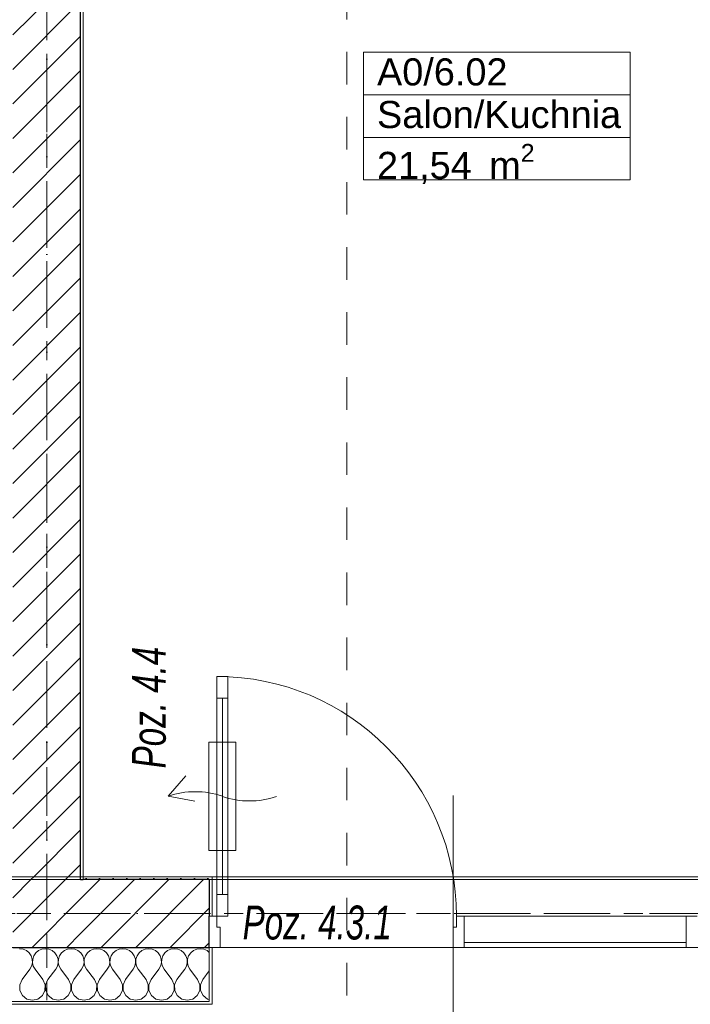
# Model space of a CAD drawing. Header units: millimetres. Extents: x -52968 to 399385, y -141133 to 110561.
# Tile 97 of 146: x 77905 to 80380, y -117378 to -113746. Entities that reach past the tile are written whole.
import ezdxf

# ---------------------------------------------------------------- set-up
doc = ezdxf.new("R2010")
doc.units = ezdxf.units.MM
for name, pattern in [('SIM-Wegliniec-21.07.2025-Parter$0$Kropki i Kreski', [360, 180, -90, 0, -90]), ('SIM-Wegliniec-21.07.2025-Parter$0$Przerywana', [240, 120, -120]), ('SIM-Wegliniec-21.07.2025-Parter$0$Przerywana długa', [390, 250, -140]), ('SIM-Wegliniec-21.07.2025-Parter$0$Przerywana podwójnie', [295, 125, -50, 70, -50])]:
    doc.linetypes.add(name, pattern=pattern)
doc.layers.add('_xref', color=250, linetype='Continuous')
for name, color, linetype, lineweight in [('SIM-Wegliniec-21.07.2025-Parter$0$A-Przekroje_Nr_pióra__5', 250, 'Continuous', 0), ('SIM-Wegliniec-21.07.2025-Parter$0$Nowe_A-Balkony_Nr_pióra__89', 250, 'Continuous', 0), ('SIM-Wegliniec-21.07.2025-Parter$0$Nowe_A-Belki-Wieniec_Nr_pióra__69', 250, 'Continuous', 0), ('SIM-Wegliniec-21.07.2025-Parter$0$Nowe_A-Belki-Wieniec_Nr_pióra__90', 250, 'Continuous', 0), ('SIM-Wegliniec-21.07.2025-Parter$0$Nowe_A-Konstrukcja Opis_Nr_pióra__58', 250, 'Continuous', 0), ('SIM-Wegliniec-21.07.2025-Parter$0$Nowe_A-Osi_Nr_pióra__20', 250, 'Continuous', 0), ('SIM-Wegliniec-21.07.2025-Parter$0$Nowe_A-Posadzki_Nr_pióra__89', 250, 'Continuous', 0), ('SIM-Wegliniec-21.07.2025-Parter$0$Nowe_A-Płyta-Grunt_Nr_pióra__89', 250, 'Continuous', 0), ('SIM-Wegliniec-21.07.2025-Parter$0$Nowe_A-Strefy-Parter_Nr_pióra__94', 250, 'Continuous', 0), ('SIM-Wegliniec-21.07.2025-Parter$0$Nowe_A-Ściany-Wewnętrzne', 250, 'Continuous', 0), ('SIM-Wegliniec-21.07.2025-Parter$0$Nowe_A-Ściany-Wewnętrzne_Nr_pióra__27', 250, 'Continuous', 0), ('SIM-Wegliniec-21.07.2025-Parter$0$Nowe_A-Ściany-Wewnętrzne_Nr_pióra__47', 250, 'Continuous', 0), ('SIM-Wegliniec-21.07.2025-Parter$0$Nowe_A-Ściany-Zewnętrzne', 250, 'Continuous', 0), ('SIM-Wegliniec-21.07.2025-Parter$0$Nowe_A-Ściany-Zewnętrzne_Nr_pióra__174', 250, 'Continuous', 0), ('SIM-Wegliniec-21.07.2025-Parter$0$Nowe_A-Ściany-Zewnętrzne_Nr_pióra__27', 250, 'Continuous', 0), ('SIM-Wegliniec-21.07.2025-Parter$0$Nowe_A-Ściany-Zewnętrzne_Nr_pióra__47', 250, 'Continuous', 0), ('SIM-Wegliniec-21.07.2025-Parter$0$Nowe_A-Ściany-Zewnętrzne_Nr_pióra__67', 250, 'Continuous', 0), ('SIM-Wegliniec-21.07.2025-Parter$0$Nowe_Drzwi Archicad_Nr_pióra__20', 250, 'Continuous', 0), ('SIM-Wegliniec-21.07.2025-Parter$0$Nowe_Drzwi Archicad_Nr_pióra__23', 250, 'Continuous', 0), ('SIM-Wegliniec-21.07.2025-Parter$0$Nowe_Drzwi Archicad_Nr_pióra__27', 250, 'Continuous', 0), ('SIM-Wegliniec-21.07.2025-Parter$0$Nowe_Drzwi Archicad_Nr_pióra__3', 250, 'Continuous', 0), ('SIM-Wegliniec-21.07.2025-Parter$0$Nowe_Drzwi Archicad_Nr_pióra__47', 250, 'Continuous', 0), ('SIM-Wegliniec-21.07.2025-Parter$0$Nowe_Metryczki pomieszczeń Archicada_Nr_pióra__6', 250, 'Continuous', 0), ('SIM-Wegliniec-21.07.2025-Parter$0$Nowe_Znaczniki drzwi Archicada_Nr_pióra__45', 250, 'Continuous', 0), ('SIM-Wegliniec-21.07.2025-Parter$0$Nowe_Znaczniki drzwi Archicada_Nr_pióra__7', 250, 'Continuous', 0)]:
    doc.layers.add(name, color=color, linetype=linetype, lineweight=lineweight)
doc.styles.add('SIM-Wegliniec-21.07.2025-Parter$0$STYL_AUTOMATYCZNY_1', font='arial.ttf')
doc.styles.add('SIM-Wegliniec-21.07.2025-Parter$0$STYL_AUTOMATYCZNY_2', font='arial.ttf')
doc.styles.add('SIM-Wegliniec-21.07.2025-Parter$0$STYL_AUTOMATYCZNY_6', font='arial.ttf', dxfattribs={"width": 0.7})
pattern_1 = [(0, (0, 0), (0, 86.60254), [0, -50]), (0, (25, 43.3), (0, 86.60254), [0, -50])]
pattern_2 = [(45, (0, 0), (-63.63961, 63.63961), [])]

# ---------------------------------------------------------------- blocks, each defined once
blk = doc.blocks.new('SIM-Wegliniec-21.07.2025-Parter')
at = {"layer": 'SIM-Wegliniec-21.07.2025-Parter$0$Nowe_A-Ściany-Wewnętrzne', "linetype": 'Continuous', "lineweight": 0}
h = blk.add_hatch(dxfattribs=at)
h.set_pattern_fill('Bloczki_ceramiczne', color=256, style=0, pattern_type=2)
h.set_pattern_definition(pattern_2)
h.paths.add_polyline_path([(77880.1, -113082.6), (77880.1, -116907.6), (78130.1, -116907.6), (78130.1, -113082.6)])
at = {"layer": 'SIM-Wegliniec-21.07.2025-Parter$0$Nowe_A-Ściany-Wewnętrzne', "linetype": 'Continuous', "lineweight": 0, "true_color": 0x000000}
h = blk.add_hatch(dxfattribs=at)
h.set_pattern_fill('Tynk', color=18, style=0, pattern_type=2)
h.set_pattern_definition(pattern_1)
h.paths.add_polyline_path([(78130.1, -113082.6), (78130.1, -116907.6), (78140.1, -116907.6), (78140.1, -113082.6)])
at = {"layer": 'SIM-Wegliniec-21.07.2025-Parter$0$Nowe_A-Ściany-Wewnętrzne', "linetype": 'Continuous', "lineweight": 0}
h = blk.add_hatch(dxfattribs=at)
h.set_pattern_fill('Bloczki_ceramiczne', color=256, style=0, pattern_type=2)
h.set_pattern_definition(pattern_2)
h.paths.add_polyline_path([(78130.1, -116907.6), (77880.1, -116907.6), (77880.1, -116917.6), (78130.1, -116917.6)])
at = {"layer": 'SIM-Wegliniec-21.07.2025-Parter$0$Nowe_A-Ściany-Wewnętrzne', "linetype": 'Continuous', "lineweight": 0, "true_color": 0x000000}
h = blk.add_hatch(dxfattribs=at)
h.set_pattern_fill('Tynk', color=18, style=0, pattern_type=2)
h.set_pattern_definition(pattern_1)
h.paths.add_polyline_path([(78140.1, -116907.6), (78130.1, -116907.6), (78130.1, -116917.6), (78140.1, -116917.6)])
at = {"layer": 'SIM-Wegliniec-21.07.2025-Parter$0$Nowe_A-Ściany-Zewnętrzne', "linetype": 'Continuous', "lineweight": 0}
h = blk.add_hatch(dxfattribs=at)
h.set_pattern_fill('Bloczki_ceramiczne', color=256, style=0, pattern_type=2)
h.set_pattern_definition(pattern_2)
h.paths.add_polyline_path([(78130.1, -116917.6), (77880.1, -116917.6), (77880.1, -117167.6), (78130.1, -117167.6)])
h = blk.add_hatch(dxfattribs=at)
h.set_pattern_fill('Bloczki_ceramiczne', color=256, style=0, pattern_type=2)
h.set_pattern_definition(pattern_2)
h.paths.add_polyline_path([(78130.1, -116917.6), (78130.1, -117167.6), (78605.1, -117167.6), (78605.1, -117052.6), (78605.1, -116917.6)])
h = blk.add_hatch(dxfattribs=at)
h.set_pattern_fill('Tynk', color=256, style=0, pattern_type=2)
h.set_pattern_definition(pattern_1)
h.paths.add_polyline_path([(78605.1, -116907.6), (78140.1, -116907.6), (78140.1, -116917.6), (78605.1, -116917.6)])
at = {"layer": 'SIM-Wegliniec-21.07.2025-Parter$0$Nowe_A-Ściany-Zewnętrzne', "linetype": 'Continuous', "lineweight": 0, "true_color": 0x000000}
h = blk.add_hatch(dxfattribs=at)
h.set_pattern_fill('Tynk', color=18, style=0, pattern_type=2)
h.set_pattern_definition(pattern_1)
h.paths.add_polyline_path([(78605.1, -116907.6), (78605.1, -116917.6), (78605.1, -117052.6), (78615.1, -117052.6), (78615.1, -116907.6)])
h = blk.add_hatch(dxfattribs=at)
h.set_pattern_fill('Tynk', color=18, style=0, pattern_type=2)
h.set_pattern_definition(pattern_1)
h.paths.add_polyline_path([(78615.1, -117377.6), (78615.1, -117167.6), (78605.1, -117167.6), (78605.1, -117367.6), (78605.1, -117377.6)])
h = blk.add_hatch(dxfattribs=at)
h.set_pattern_fill('Tynk', color=18, style=0, pattern_type=2)
h.set_pattern_definition(pattern_1)
h.paths.add_polyline_path([(77405.1, -117367.6), (77405.1, -117377.6), (78605.1, -117377.6), (78605.1, -117367.6)])
at = {"layer": 'SIM-Wegliniec-21.07.2025-Parter$0$A-Przekroje_Nr_pióra__5', "linetype": 'SIM-Wegliniec-21.07.2025-Parter$0$Przerywana', "lineweight": 13}
blk.add_line((79112.8, -97065.2), (79112.8, -119875.2), dxfattribs=at)
at = {"layer": 'SIM-Wegliniec-21.07.2025-Parter$0$Nowe_A-Balkony_Nr_pióra__89', "linetype": 'Continuous', "lineweight": 13, "flags": 128}
blk.add_lwpolyline([(91030.1, -117167.6), (91030.1, -118877.6), (64980.1, -118877.6), (64980.1, -117167.6)], close=True, dxfattribs=at)
at = {"layer": 'SIM-Wegliniec-21.07.2025-Parter$0$Nowe_A-Belki-Wieniec_Nr_pióra__69', "linetype": 'SIM-Wegliniec-21.07.2025-Parter$0$Kropki i Kreski', "lineweight": 13}
for p, q in [((78005.1, -117042.6), (78005.1, -109542.6)), ((65105.1, -117042.6), (90905.1, -117042.6))]:
    blk.add_line(p, q, dxfattribs=at)
at = {"layer": 'SIM-Wegliniec-21.07.2025-Parter$0$Nowe_A-Belki-Wieniec_Nr_pióra__90', "linetype": 'SIM-Wegliniec-21.07.2025-Parter$0$Przerywana długa', "lineweight": 13}
for p, q in [((78130.1, -116917.6), (78130.1, -109667.6)), ((78130.1, -116917.6), (83880.1, -116917.6)), ((64980.1, -117167.6), (91030.1, -117167.6))]:
    blk.add_line(p, q, dxfattribs=at)
at = {"layer": 'SIM-Wegliniec-21.07.2025-Parter$0$Nowe_A-Osi_Nr_pióra__20', "linetype": 'SIM-Wegliniec-21.07.2025-Parter$0$Przerywana podwójnie', "lineweight": 13}
for p, q in [((78005.1, -95582.5), (78005.1, -117792.3)), ((63144.7, -117042.6), (90961.9, -117042.6))]:
    blk.add_line(p, q, dxfattribs=at)
at = {"layer": 'SIM-Wegliniec-21.07.2025-Parter$0$Nowe_A-Posadzki_Nr_pióra__89', "linetype": 'Continuous', "lineweight": 13, "flags": 128}
blk.add_lwpolyline([(72130.1, -116907.6), (84130.1, -116907.6), (84130.1, -109417.6), (72130.1, -109417.6), (72130.1, -109667.6), (74550.1, -109667.6), (74550.1, -112537.6), (72130.1, -112537.6), (72130.1, -109667.6)], close=True, dxfattribs=at)
at = {"layer": 'SIM-Wegliniec-21.07.2025-Parter$0$Nowe_A-Płyta-Grunt_Nr_pióra__89', "linetype": 'Continuous', "lineweight": 13, "flags": 128}
blk.add_lwpolyline([(65230.1, -116917.6), (90780.1, -116917.6), (90780.1, -99167.6), (65230.1, -99167.6)], close=True, dxfattribs=at)
at = {"layer": 'SIM-Wegliniec-21.07.2025-Parter$0$Nowe_A-Strefy-Parter_Nr_pióra__94', "linetype": 'Continuous', "lineweight": 13, "flags": 128}
blk.add_lwpolyline([(78140.1, -116907.6), (81335.1, -116907.6), (81335.1, -112777.6), (82035.1, -112777.6), (82035.1, -111477.6), (80575.1, -111477.6), (80200.1, -111477.6), (80200.1, -109677.6), (78945.4, -109677.6), (78945.4, -110102.6), (78140.1, -110102.6), (78140.2, -112957.6), (78740.2, -112957.6), (78740.2, -113092.6), (78140.1, -113092.6)], close=True, dxfattribs=at)
at = {"layer": 'SIM-Wegliniec-21.07.2025-Parter$0$Nowe_A-Ściany-Wewnętrzne_Nr_pióra__27', "linetype": 'Continuous', "lineweight": 25}
blk.add_line((78130.1, -116907.6), (78130.1, -113082.6), dxfattribs=at)
at = {"layer": 'SIM-Wegliniec-21.07.2025-Parter$0$Nowe_A-Ściany-Wewnętrzne_Nr_pióra__47', "linetype": 'Continuous', "lineweight": 15, "flags": 128}
blk.add_lwpolyline([(78140.1, -116907.6), (78140.1, -113082.6)], dxfattribs=at)
at = {"layer": 'SIM-Wegliniec-21.07.2025-Parter$0$Nowe_A-Ściany-Zewnętrzne_Nr_pióra__174', "linetype": 'Continuous', "lineweight": 5}
for p, q in [((77917.8, -117174.2), (77904.8, -117172.4)), ((77929.8, -117179.5), (77917.8, -117174.2)), ((77987, -117174.2), (77975, -117179.5)), ((78000, -117172.4), (77987, -117174.2)), ((78013, -117174.2), (78000, -117172.4)), ((78025, -117179.5), (78013, -117174.2)), ((78082.2, -117174.2), (78070.2, -117179.5)), ((78095.2, -117172.4), (78082.2, -117174.2)), ((78108.3, -117174.2), (78095.2, -117172.4)), ((78120.3, -117179.5), (78108.3, -117174.2)), ((78177.5, -117174.2), (78165.4, -117179.5)), ((78190.5, -117172.4), (78177.5, -117174.2)), ((78203.5, -117174.2), (78190.5, -117172.4)), ((78215.5, -117179.5), (78203.5, -117174.2)), ((78272.7, -117174.2), (78260.7, -117179.5)), ((78285.7, -117172.4), (78272.7, -117174.2)), ((78298.7, -117174.2), (78285.7, -117172.4)), ((78310.7, -117179.5), (78298.7, -117174.2)), ((78367.9, -117174.2), (78355.9, -117179.5)), ((78381, -117172.4), (78367.9, -117174.2)), ((78394, -117174.2), (78381, -117172.4)), ((78406, -117179.5), (78394, -117174.2)), ((78463.2, -117174.2), (78451.2, -117179.5)), ((78476.2, -117172.4), (78463.2, -117174.2)), ((78489.2, -117174.2), (78476.2, -117172.4)), ((78501.2, -117179.5), (78489.2, -117174.2)), ((78558.4, -117174.2), (78546.4, -117179.5)), ((78571.4, -117172.4), (78558.4, -117174.2)), ((78584.4, -117174.2), (78571.4, -117172.4)), ((78596.5, -117179.5), (78584.4, -117174.2)), ((77939.9, -117187.9), (77929.8, -117179.5)), ((77947.4, -117198.7), (77939.9, -117187.9)), ((77951.6, -117211.1), (77947.4, -117198.7)), ((77952.2, -117224.3), (77951.6, -117211.1)), ((77953.2, -117211.1), (77952.6, -117224.3)), ((77957.4, -117198.7), (77953.2, -117211.1)), ((77964.8, -117187.9), (77957.4, -117198.7)), ((77975, -117179.5), (77964.8, -117187.9)), ((78035.2, -117187.9), (78025, -117179.5)), ((78042.6, -117198.7), (78035.2, -117187.9)), ((78046.8, -117211.1), (78042.6, -117198.7)), ((78047.4, -117224.3), (78046.8, -117211.1)), ((78048.4, -117211.1), (78047.8, -117224.3)), ((78052.6, -117198.7), (78048.4, -117211.1)), ((78060.1, -117187.9), (78052.6, -117198.7)), ((78070.2, -117179.5), (78060.1, -117187.9)), ((78130.4, -117187.9), (78120.3, -117179.5)), ((78137.8, -117198.7), (78130.4, -117187.9)), ((78142, -117211.1), (78137.8, -117198.7)), ((78142.7, -117224.3), (78142, -117211.1)), ((78143.7, -117211.1), (78143, -117224.3)), ((78147.9, -117198.7), (78143.7, -117211.1)), ((78155.3, -117187.9), (78147.9, -117198.7)), ((78165.4, -117179.5), (78155.3, -117187.9)), ((78225.6, -117187.9), (78215.5, -117179.5)), ((78233.1, -117198.7), (78225.6, -117187.9)), ((78237.3, -117211.1), (78233.1, -117198.7)), ((78237.9, -117224.3), (78237.3, -117211.1)), ((78238.9, -117211.1), (78238.3, -117224.3)), ((78243.1, -117198.7), (78238.9, -117211.1)), ((78250.6, -117187.9), (78243.1, -117198.7)), ((78260.7, -117179.5), (78250.6, -117187.9)), ((78320.9, -117187.9), (78310.7, -117179.5)), ((78328.3, -117198.7), (78320.9, -117187.9)), ((78332.5, -117211.1), (78328.3, -117198.7)), ((78333.1, -117224.3), (78332.5, -117211.1)), ((78334.2, -117211.1), (78333.5, -117224.3)), ((78338.4, -117198.7), (78334.2, -117211.1)), ((78345.8, -117187.9), (78338.4, -117198.7)), ((78355.9, -117179.5), (78345.8, -117187.9)), ((78416.1, -117187.9), (78406, -117179.5)), ((78423.5, -117198.7), (78416.1, -117187.9)), ((78427.7, -117211.1), (78423.5, -117198.7)), ((78428.4, -117224.3), (78427.7, -117211.1)), ((78429.4, -117211.1), (78428.8, -117224.3)), ((78433.6, -117198.7), (78429.4, -117211.1)), ((78441, -117187.9), (78433.6, -117198.7)), ((78451.2, -117179.5), (78441, -117187.9)), ((78511.3, -117187.9), (78501.2, -117179.5)), ((78518.8, -117198.7), (78511.3, -117187.9)), ((78523, -117211.1), (78518.8, -117198.7)), ((78523.6, -117224.3), (78523, -117211.1)), ((78524.6, -117211.1), (78524, -117224.3)), ((78528.8, -117198.7), (78524.6, -117211.1)), ((78536.3, -117187.9), (78528.8, -117198.7)), ((78546.4, -117179.5), (78536.3, -117187.9)), ((78605.1, -117186.6), (78596.5, -117179.5)), ((77914.3, -117286.6), (77942.9, -117248.6)), ((77942.9, -117248.6), (77949.2, -117237.1)), ((77949.2, -117237.1), (77952.2, -117224.3)), ((77952.6, -117224.3), (77955.5, -117237.1)), ((77955.5, -117237.1), (77961.9, -117248.6)), ((77990.5, -117286.6), (77961.9, -117248.6)), ((78009.5, -117286.6), (78038.1, -117248.6)), ((78038.1, -117248.6), (78044.5, -117237.1)), ((78044.5, -117237.1), (78047.4, -117224.3)), ((78047.8, -117224.3), (78050.8, -117237.1)), ((78050.8, -117237.1), (78057.1, -117248.6)), ((78085.7, -117286.6), (78057.1, -117248.6)), ((78104.8, -117286.6), (78133.3, -117248.6)), ((78133.3, -117248.6), (78139.7, -117237.1)), ((78139.7, -117237.1), (78142.7, -117224.3)), ((78143, -117224.3), (78146, -117237.1)), ((78146, -117237.1), (78152.4, -117248.6)), ((78181, -117286.6), (78152.4, -117248.6)), ((78200, -117286.6), (78228.6, -117248.6)), ((78228.6, -117248.6), (78234.9, -117237.1)), ((78234.9, -117237.1), (78237.9, -117224.3)), ((78238.3, -117224.3), (78241.3, -117237.1)), ((78241.3, -117237.1), (78247.6, -117248.6)), ((78276.2, -117286.6), (78247.6, -117248.6)), ((78295.2, -117286.6), (78323.8, -117248.6)), ((78323.8, -117248.6), (78330.2, -117237.1)), ((78330.2, -117237.1), (78333.1, -117224.3)), ((78333.5, -117224.3), (78336.5, -117237.1)), ((78336.5, -117237.1), (78342.9, -117248.6)), ((78371.4, -117286.6), (78342.9, -117248.6)), ((78390.5, -117286.6), (78419, -117248.6)), ((78419, -117248.6), (78425.4, -117237.1)), ((78425.4, -117237.1), (78428.4, -117224.3)), ((78428.8, -117224.3), (78431.7, -117237.1)), ((78431.7, -117237.1), (78438.1, -117248.6)), ((78466.7, -117286.6), (78438.1, -117248.6)), ((78485.7, -117286.6), (78514.3, -117248.6)), ((78514.3, -117248.6), (78520.6, -117237.1)), ((78520.6, -117237.1), (78523.6, -117224.3)), ((78524, -117224.3), (78527, -117237.1)), ((78527, -117237.1), (78533.3, -117248.6)), ((78561.9, -117286.6), (78533.3, -117248.6)), ((77914.3, -117286.6), (77905.7, -117305.7)), ((77999, -117305.7), (77990.5, -117286.6)), ((78009.5, -117286.6), (78001, -117305.7)), ((78094.3, -117305.7), (78085.7, -117286.6)), ((78104.8, -117286.6), (78096.2, -117305.7)), ((78189.5, -117305.7), (78181, -117286.6)), ((78200, -117286.6), (78191.4, -117305.7)), ((78284.8, -117305.7), (78276.2, -117286.6)), ((78295.2, -117286.6), (78286.7, -117305.7)), ((78380, -117305.7), (78371.4, -117286.6)), ((78390.5, -117286.6), (78381.9, -117305.7)), ((78475.2, -117305.7), (78466.7, -117286.6)), ((78485.7, -117286.6), (78477.1, -117305.7)), ((78570.5, -117305.7), (78561.9, -117286.6)), ((78581, -117286.6), (78572.4, -117305.7)), ((78581, -117286.6), (78605.1, -117254.5)), ((77905.7, -117305.7), (77906.2, -117326.6)), ((77998.6, -117326.6), (77999, -117305.7)), ((78001, -117305.7), (78001.4, -117326.6)), ((78093.8, -117326.6), (78094.3, -117305.7)), ((78096.2, -117305.7), (78096.6, -117326.6)), ((78189.1, -117326.6), (78189.5, -117305.7)), ((78191.4, -117305.7), (78191.9, -117326.6)), ((78284.3, -117326.6), (78284.8, -117305.7)), ((78286.7, -117305.7), (78287.1, -117326.6)), ((78379.6, -117326.6), (78380, -117305.7)), ((78381.9, -117305.7), (78382.3, -117326.6)), ((78474.8, -117326.6), (78475.2, -117305.7)), ((78477.1, -117305.7), (78477.6, -117326.6)), ((78570, -117326.6), (78570.5, -117305.7)), ((78572.4, -117305.7), (78572.8, -117326.6)), ((77906.2, -117326.6), (77915.5, -117345.3)), ((77915.5, -117345.3), (77932, -117358.2)), ((77932, -117358.2), (77952.4, -117362.8)), ((77952.4, -117362.8), (77972.8, -117358.2)), ((77972.8, -117358.2), (77989.3, -117345.3)), ((77989.3, -117345.3), (77998.6, -117326.6)), ((78001.4, -117326.6), (78010.7, -117345.3)), ((78010.7, -117345.3), (78027.2, -117358.2)), ((78027.2, -117358.2), (78047.6, -117362.8)), ((78047.6, -117362.8), (78068, -117358.2)), ((78068, -117358.2), (78084.5, -117345.3)), ((78084.5, -117345.3), (78093.8, -117326.6)), ((78096.6, -117326.6), (78106, -117345.3)), ((78106, -117345.3), (78122.5, -117358.2)), ((78122.5, -117358.2), (78142.9, -117362.8)), ((78142.9, -117362.8), (78163.3, -117358.2)), ((78163.3, -117358.2), (78179.7, -117345.3)), ((78179.7, -117345.3), (78189.1, -117326.6)), ((78191.9, -117326.6), (78201.2, -117345.3)), ((78201.2, -117345.3), (78217.7, -117358.2)), ((78217.7, -117358.2), (78238.1, -117362.8)), ((78238.1, -117362.8), (78258.5, -117358.2)), ((78258.5, -117358.2), (78275, -117345.3)), ((78275, -117345.3), (78284.3, -117326.6)), ((78287.1, -117326.6), (78296.5, -117345.3)), ((78296.5, -117345.3), (78312.9, -117358.2)), ((78312.9, -117358.2), (78333.3, -117362.8)), ((78333.3, -117362.8), (78353.7, -117358.2)), ((78353.7, -117358.2), (78370.2, -117345.3)), ((78370.2, -117345.3), (78379.6, -117326.6)), ((78382.3, -117326.6), (78391.7, -117345.3)), ((78391.7, -117345.3), (78408.2, -117358.2)), ((78408.2, -117358.2), (78428.6, -117362.8)), ((78428.6, -117362.8), (78449, -117358.2)), ((78449, -117358.2), (78465.4, -117345.3)), ((78465.4, -117345.3), (78474.8, -117326.6)), ((78477.6, -117326.6), (78486.9, -117345.3)), ((78486.9, -117345.3), (78503.4, -117358.2)), ((78503.4, -117358.2), (78523.8, -117362.8)), ((78523.8, -117362.8), (78544.2, -117358.2)), ((78544.2, -117358.2), (78560.7, -117345.3)), ((78560.7, -117345.3), (78570, -117326.6)), ((78572.8, -117326.6), (78582.2, -117345.3)), ((78582.2, -117345.3), (78598.6, -117358.2)), ((78598.6, -117358.2), (78605.1, -117359.7))]:
    blk.add_line(p, q, dxfattribs=at)
at = {"layer": 'SIM-Wegliniec-21.07.2025-Parter$0$Nowe_A-Ściany-Zewnętrzne_Nr_pióra__27', "linetype": 'Continuous', "lineweight": 25}
for p, q in [((78130.1, -116917.6), (78130.1, -116907.6)), ((78130.1, -116917.6), (78140.1, -116917.6)), ((78130.1, -116917.6), (78140.1, -116917.6)), ((78605.1, -116917.6), (78140.1, -116917.6)), ((78605.1, -116917.6), (78605.1, -117052.6)), ((78605.1, -117167.6), (78605.1, -117052.6)), ((77880.1, -117167.6), (78130.1, -117167.6)), ((78130.1, -117167.6), (78605.1, -117167.6))]:
    blk.add_line(p, q, dxfattribs=at)
at = {"layer": 'SIM-Wegliniec-21.07.2025-Parter$0$Nowe_A-Ściany-Zewnętrzne_Nr_pióra__47', "linetype": 'Continuous', "lineweight": 15}
for p, q in [((78140.1, -116917.6), (78140.1, -116907.6)), ((78140.1, -116917.6), (78140.1, -116907.6)), ((78605.1, -116907.6), (78615.1, -116907.6)), ((78615.1, -117052.6), (78615.1, -116907.6)), ((78605.1, -117052.6), (78615.1, -117052.6)), ((78605.1, -117167.6), (78615.1, -117167.6)), ((78615.1, -117167.6), (78615.1, -117377.6)), ((78605.1, -117377.6), (78615.1, -117377.6))]:
    blk.add_line(p, q, dxfattribs=at)
at = {"layer": 'SIM-Wegliniec-21.07.2025-Parter$0$Nowe_A-Ściany-Zewnętrzne_Nr_pióra__47', "linetype": 'Continuous', "lineweight": 15, "flags": 128}
for points in [[(78605.1, -116907.6), (78140.1, -116907.6)], [(77405.1, -117377.6), (78605.1, -117377.6)]]:
    blk.add_lwpolyline(points, dxfattribs=at)
at = {"layer": 'SIM-Wegliniec-21.07.2025-Parter$0$Nowe_A-Ściany-Zewnętrzne_Nr_pióra__67', "linetype": 'Continuous', "lineweight": 13}
for p, q in [((78605.1, -117367.6), (78605.1, -117167.6)), ((77405.1, -117367.6), (78605.1, -117367.6))]:
    blk.add_line(p, q, dxfattribs=at)
at = {"layer": 'SIM-Wegliniec-21.07.2025-Parter$0$Nowe_Drzwi Archicad_Nr_pióra__20', "linetype": 'Continuous', "lineweight": 13}
for p, q in [((78703.1, -116410.6), (78603.1, -116410.6)), ((78603.1, -116410.6), (78603.1, -116810.6)), ((78703.1, -116810.6), (78703.1, -116410.6)), ((78453.1, -116610.6), (78518.1, -116534.6)), ((78453.1, -116610.6), (78551.4, -116628.9)), ((78603.1, -116810.6), (78703.1, -116810.6))]:
    blk.add_line(p, q, dxfattribs=at)
for centre, start, end in [((78553.1, -116893.4), 70.5288, 109.4712), ((78753.1, -116327.8), 250.5288, 289.4712)]:
    blk.add_arc(centre, 300, start, end, dxfattribs=at)
at = {"layer": 'SIM-Wegliniec-21.07.2025-Parter$0$Nowe_Drzwi Archicad_Nr_pióra__23', "linetype": 'Continuous', "lineweight": 15}
for p, q in [((78605.1, -117167.6), (78605.1, -117052.6)), ((78605.1, -117052.6), (78633.1, -117052.6)), ((78633.1, -117052.6), (78633.1, -117092.6)), ((79517.1, -117092.6), (79517.1, -117052.6)), ((79517.1, -117052.6), (79545.1, -117052.6)), ((80365.1, -117052.6), (79545.1, -117052.6)), ((79545.1, -117052.6), (79545.1, -117167.6)), ((79545.1, -117052.6), (79545.1, -117167.6)), ((79545.1, -117052.6), (80365.1, -117052.6)), ((80365.1, -117167.6), (80365.1, -117052.6)), ((80365.1, -117167.6), (80365.1, -117052.6)), ((80365.1, -117052.6), (80405.1, -117052.6)), ((78633.1, -117092.6), (78645.1, -117092.6)), ((78645.1, -117092.6), (78645.1, -117167.6)), ((79505.1, -117167.6), (79505.1, -117092.6)), ((79505.1, -117092.6), (79517.1, -117092.6)), ((78645.1, -117167.6), (78605.1, -117167.6)), ((79545.1, -117167.6), (79505.1, -117167.6)), ((79545.1, -117167.6), (80365.1, -117167.6)), ((80405.1, -117167.6), (80365.1, -117167.6))]:
    blk.add_line(p, q, dxfattribs=at)
at = {"layer": 'SIM-Wegliniec-21.07.2025-Parter$0$Nowe_Drzwi Archicad_Nr_pióra__27', "linetype": 'Continuous', "lineweight": 25}
blk.add_line((78605.1, -117167.6), (78605.1, -117052.6), dxfattribs=at)
blk.add_line((78605.1, -117167.6), (78605.1, -117052.6), dxfattribs=at)
at = {"layer": 'SIM-Wegliniec-21.07.2025-Parter$0$Nowe_Drzwi Archicad_Nr_pióra__3', "linetype": 'Continuous', "lineweight": 13}
for p, q in [((78633.1, -116168.6), (78633.1, -116248.6)), ((78673.1, -116168.6), (78633.1, -116168.6)), ((78673.1, -116248.6), (78673.1, -116168.6)), ((78633.1, -116248.6), (78633.1, -116972.6)), ((78653.1, -116248.6), (78633.1, -116248.6)), ((78633.1, -116248.6), (78673.1, -116248.6)), ((78653.1, -116972.6), (78653.1, -116248.6)), ((78653.1, -116248.6), (78653.1, -116972.6)), ((78673.1, -116248.6), (78653.1, -116248.6)), ((78653.1, -116248.6), (78653.1, -116972.6)), ((78673.1, -116972.6), (78673.1, -116248.6)), ((78633.1, -116972.6), (78653.1, -116972.6)), ((78673.1, -116972.6), (78633.1, -116972.6)), ((78633.1, -116972.6), (78633.1, -117052.6)), ((78653.1, -116972.6), (78673.1, -116972.6)), ((78673.1, -117052.6), (78673.1, -116972.6)), ((78633.1, -117052.6), (78673.1, -117052.6)), ((80365.1, -117149.6), (79545.1, -117149.6))]:
    blk.add_line(p, q, dxfattribs=at)
blk.add_arc((78633.1, -117052.6), 884, 0, 90, dxfattribs=at)
at = {"layer": 'SIM-Wegliniec-21.07.2025-Parter$0$Nowe_Drzwi Archicad_Nr_pióra__47', "linetype": 'Continuous', "lineweight": 15}
for p, q in [((78605.1, -116907.6), (78615.1, -116907.6)), ((78615.1, -117052.6), (78615.1, -116907.6)), ((78615.1, -117167.6), (78615.1, -117377.6)), ((78605.1, -117377.6), (78615.1, -117377.6))]:
    blk.add_line(p, q, dxfattribs=at)
at = {"layer": 'SIM-Wegliniec-21.07.2025-Parter$0$Nowe_Metryczki pomieszczeń Archicada_Nr_pióra__6', "linetype": 'Continuous', "lineweight": 13}
for p, q in [((79173.9, -113866), (80158.4, -113866)), ((79173.9, -114023.1), (79173.9, -113866)), ((80158.4, -113866), (80158.4, -114023.1)), ((80158.4, -114023.1), (79173.9, -114023.1)), ((79173.9, -114023.1), (80158.4, -114023.1)), ((79173.9, -114180.3), (79173.9, -114023.1)), ((80158.4, -114023.1), (80158.4, -114180.3)), ((80158.4, -114180.3), (79173.9, -114180.3)), ((79173.9, -114180.3), (80158.4, -114180.3)), ((79173.9, -114337.4), (79173.9, -114180.3)), ((80158.4, -114180.3), (80158.4, -114337.4)), ((80158.4, -114337.4), (79173.9, -114337.4))]:
    blk.add_line(p, q, dxfattribs=at)
at = {"layer": 'SIM-Wegliniec-21.07.2025-Parter$0$Nowe_Znaczniki drzwi Archicada_Nr_pióra__45', "linetype": 'Continuous', "lineweight": 15}
blk.add_line((79505.1, -117777.6), (79505.1, -116607.6), dxfattribs=at)
at = {"layer": 'SIM-Wegliniec-21.07.2025-Parter$0$Nowe_A-Konstrukcja Opis_Nr_pióra__58', "linetype": 'Continuous', "lineweight": 13, "insert": (78446, -116507.5), "char_height": 125, "attachment_point": 7, "rotation": 90, "style": 'SIM-Wegliniec-21.07.2025-Parter$0$STYL_AUTOMATYCZNY_6'}
blk.add_mtext('\\A1;{\\pql;\\fArial|b0|i1|c238|p0;\\W0.700000;Poz. 4.4}', dxfattribs=at)
at = {"layer": 'SIM-Wegliniec-21.07.2025-Parter$0$Nowe_A-Konstrukcja Opis_Nr_pióra__58', "linetype": 'Continuous', "lineweight": 13, "insert": (78728, -117140.2), "char_height": 125, "attachment_point": 7, "style": 'SIM-Wegliniec-21.07.2025-Parter$0$STYL_AUTOMATYCZNY_6'}
blk.add_mtext('\\A1;{\\pql;\\fArial|b0|i1|c238|p0;\\W0.700000;Poz. 4.3.1}', dxfattribs=at)
at = {"layer": 'SIM-Wegliniec-21.07.2025-Parter$0$Nowe_Metryczki pomieszczeń Archicada_Nr_pióra__6', "lineweight": 13, "char_height": 100, "attachment_point": 1, "style": 'SIM-Wegliniec-21.07.2025-Parter$0$STYL_AUTOMATYCZNY_2'}
for s, insert in [('\\A1;{\\pql;\\pt0,2300;\\fArial|b0|i0|c238|p0;\\W1.000000;A0/6.02\\fArial|b0|i0|c238|p0;\\W1.000000;\\A1{\\H.66x;\\S^  ;}\\fArial|b0|i0|c238|p0;\\W1.000000;\\fArial|b0|i0|c238|p0;\\W1.000000;\\A1{\\H.66x;\\S^  ;}}', (79223.9, -113888.9)), ('\\A1;{\\pql;\\pt0,2300;\\fArial|b0|i0|c238|p0;\\W1.000000;Salon/Kuchnia\\fArial|b0|i0|c238|p0;\\W1.000000;\\A1{\\H.66x;\\S^  ;}\\fArial|b0|i0|c238|p0;\\W1.000000;\\fArial|b0|i0|c238|p0;\\W1.000000;\\A1{\\H.66x;\\S^  ;}}', (79223.9, -114046)), ('\\A1;{\\pql;\\pt0,2300;\\fArial|b0|i0|c238|p0;\\W1.000000;21,54\\fArial|b0|i0|c238|p0;\\W1.000000;\\A1{\\H.66x;\\S^  ;}\\fArial|b0|i0|c238|p0;\\W1.000000; m\\fArial|b0|i0|c238|p0;\\W1.000000;\\A1{\\H.66x;\\S2^  ;}}', (79223.9, -114204.6))]:
    blk.add_mtext(s, dxfattribs=dict(at, insert=insert))
at = {"layer": 'SIM-Wegliniec-21.07.2025-Parter$0$Nowe_Znaczniki drzwi Archicada_Nr_pióra__7', "lineweight": 13, "char_height": 125, "attachment_point": 7, "rotation": 90, "style": 'SIM-Wegliniec-21.07.2025-Parter$0$STYL_AUTOMATYCZNY_1'}
for s, insert in [('\\A1;{\\pql;\\pt0;\\fArial|b0|i0|c238|p0;\\W1.000000;180\\fArial|b0|i0|c238|p0;\\W1.000000;\\A1{\\H.66x;\\S^  ;}\\fArial|b0|i0|c238|p0;\\W1.000000;\\fArial|b0|i0|c238|p0;\\W1.000000;}', (79444.7, -117777.6)), ('\\A1;{\\pql;\\pt0;\\fArial|b0|i0|c238|p0;\\W1.000000;220\\fArial|b0|i0|c238|p0;\\W1.000000;\\A1{\\H.66x;\\S^  ;}\\fArial|b0|i0|c238|p0;\\W1.000000;\\fArial|b0|i0|c238|p0;\\W1.000000;}', (79694.7, -117777.6))]:
    blk.add_mtext(s, dxfattribs=dict(at, insert=insert))

msp = doc.modelspace()

# ---------------------------------------------------------------- block references
at = {"layer": '_xref'}
msp.add_blockref('SIM-Wegliniec-21.07.2025-Parter', (0, 0), dxfattribs=at)

doc.saveas('drawing.dxf')
